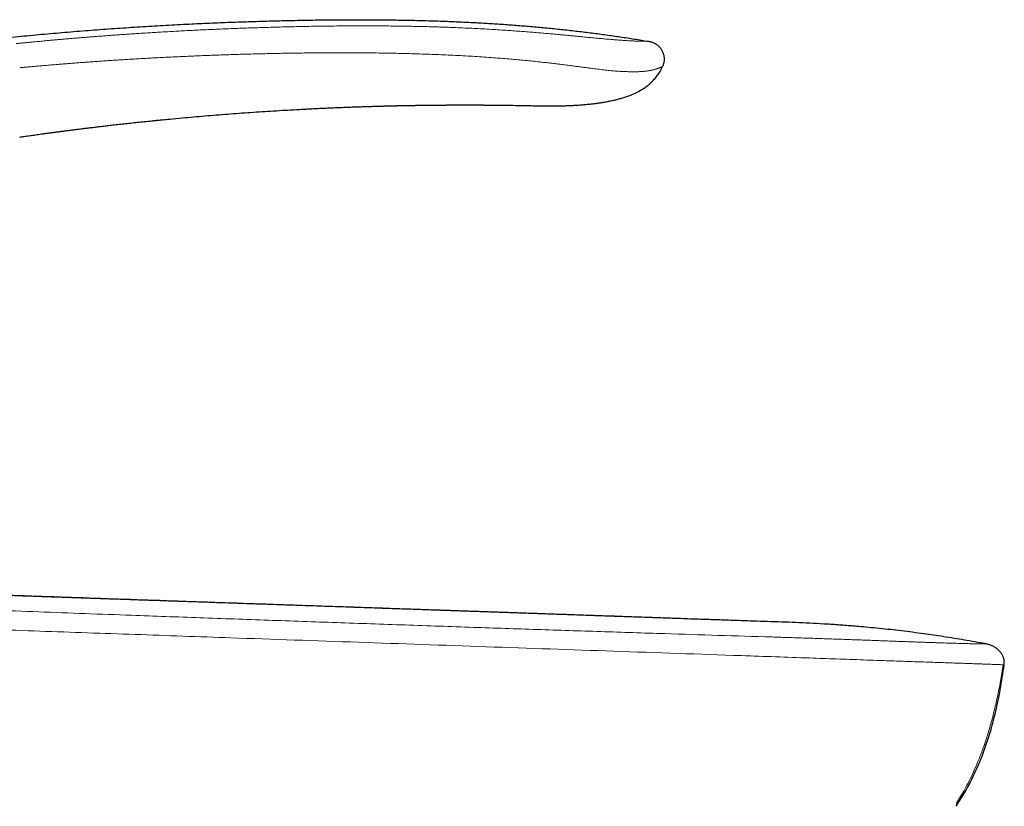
# Model space of a CAD drawing. Header units: millimetres. Extents: x 8 to 763, y 12 to 751.
# Tile 100 of 100: x 683 to 763, y 647 to 711. Entities that reach past the tile are written whole.
import ezdxf

# ---------------------------------------------------------------- set-up
doc = ezdxf.new("R2010")
doc.units = ezdxf.units.MM

msp = doc.modelspace()

# ---------------------------------------------------------------- linework, layer by layer
at = {"color": 7, "linetype": 'Continuous', "lineweight": 30}
for p, q in [((735.069, 707.524), (735.086, 707.567)), ((735.188, 707.907), (735.194, 707.942)), ((712.521, 704.326), (712.609, 704.329)), ((761.398, 660.55), (761.344, 660.559)), ((761.397, 660.55), (761.393, 660.549)), ((761.397, 660.55), (761.398, 660.55)), ((762.87, 658.849), (762.87, 658.849))]:
    msp.add_line(p, q, dxfattribs=at)
at = {"color": 7, "linetype": 'Continuous', "lineweight": 30, "flags": 128}
msp.add_lwpolyline([(722.71, 704.382), (722.756, 704.382), (722.932, 704.379), (723.102, 704.376), (723.267, 704.373), (723.428, 704.371), (723.614, 704.367), (723.79, 704.364), (723.956, 704.361), (724.113, 704.358), (724.26, 704.355), (724.397, 704.352), (724.524, 704.349), (724.641, 704.346), (724.748, 704.344), (724.844, 704.342), (724.93, 704.34), (725.006, 704.338), (725.07, 704.336), (725.123, 704.335), (725.164, 704.334), (725.187, 704.334), (725.204, 704.333), (725.21, 704.333), (725.211, 704.333), (725.212, 704.333), (725.212, 704.333), (725.213, 704.333), (725.213, 704.333), (725.214, 704.333), (725.214, 704.333), (725.216, 704.333), (725.217, 704.333), (725.218, 704.333), (725.218, 704.333), (725.218, 704.333), (725.217, 704.333), (725.217, 704.333), (725.216, 704.333), (725.216, 704.333), (725.216, 704.333), (725.216, 704.333)], dxfattribs=at)
at = {"color": 7, "linetype": 'Continuous', "lineweight": 30}
for points, knots in [([(626.05, 698.121), (626.568, 698.29), (627.603, 698.629), (629.159, 699.124), (630.715, 699.608), (632.272, 700.083), (633.83, 700.546), (635.48, 701.026), (637.224, 701.521), (639.062, 702.027), (640.9, 702.519), (642.752, 703), (644.618, 703.47), (646.497, 703.928), (648.377, 704.372), (650.258, 704.801), (652.14, 705.216), (654.023, 705.616), (655.907, 706.002), (657.792, 706.374), (659.679, 706.732), (661.566, 707.076), (663.455, 707.406), (665.345, 707.722), (667.236, 708.024), (669.076, 708.304), (670.865, 708.564), (672.602, 708.805), (674.341, 709.035), (676.08, 709.254), (677.821, 709.461), (679.614, 709.663), (681.46, 709.859), (683.359, 710.047), (685.259, 710.222), (687.161, 710.384), (689.053, 710.532), (690.935, 710.667), (692.807, 710.789), (694.681, 710.899), (696.49, 710.993), (698.233, 711.073), (699.91, 711.141), (701.589, 711.2), (703.269, 711.249), (704.95, 711.289), (706.633, 711.32), (708.316, 711.339), (709.942, 711.347), (711.509, 711.344), (713.019, 711.33), (714.528, 711.305), (716.037, 711.267), (717.437, 711.22), (718.729, 711.166), (719.912, 711.107), (721.095, 711.039), (722.277, 710.961), (723.457, 710.873), (724.636, 710.774), (725.814, 710.664), (726.991, 710.543), (728.166, 710.41), (729.332, 710.267), (730.491, 710.114), (731.64, 709.95), (732.788, 709.775), (733.552, 709.649), (733.935, 709.587)], [0, 0, 0, 0, 0.014954, 0.029882, 0.044786, 0.059666, 0.074523, 0.089358, 0.106815, 0.124244, 0.141646, 0.159023, 0.176729, 0.194412, 0.212073, 0.229712, 0.247332, 0.264934, 0.282519, 0.300089, 0.317644, 0.335187, 0.352717, 0.370238, 0.38775, 0.405254, 0.421293, 0.437328, 0.45336, 0.469388, 0.485415, 0.501442, 0.518887, 0.536333, 0.553781, 0.571233, 0.58869, 0.605839, 0.622995, 0.640158, 0.65733, 0.672669, 0.688018, 0.703375, 0.718744, 0.734122, 0.749508, 0.764901, 0.7803, 0.7941, 0.807901, 0.821703, 0.835502, 0.849299, 0.860136, 0.87097, 0.881802, 0.892629, 0.903453, 0.914274, 0.925091, 0.935905, 0.946716, 0.957526, 0.968143, 0.97876, 0.989379, 1, 1, 1, 1]), ([(733.935, 709.587), (733.966, 709.581), (734.03, 709.571), (734.127, 709.55), (734.226, 709.521), (734.327, 709.482), (734.428, 709.433), (734.529, 709.373), (734.628, 709.303), (734.722, 709.224), (734.811, 709.138), (734.891, 709.045), (734.963, 708.946), (735.025, 708.844), (735.077, 708.738), (735.121, 708.63), (735.156, 708.521), (735.183, 708.409), (735.201, 708.298), (735.21, 708.186), (735.209, 708.075), (735.199, 707.965), (735.18, 707.855), (735.151, 707.745), (735.114, 707.635), (735.084, 707.562), (735.069, 707.524)], [0, 0, 0, 0, 0.0351184, 0.0711027, 0.1085846, 0.1479056, 0.1891326, 0.2320784, 0.2763509, 0.321427, 0.3667414, 0.4117821, 0.4561825, 0.4998014, 0.5427594, 0.5852412, 0.6273152, 0.6689754, 0.7102009, 0.7510084, 0.791494, 0.8318622, 0.8724344, 0.9136382, 0.9559773, 1, 1, 1, 1]), ([(725.21, 704.333), (725.297, 704.332), (725.467, 704.33), (725.717, 704.328), (725.955, 704.327), (726.181, 704.328), (726.397, 704.33), (726.597, 704.333), (726.783, 704.337), (726.954, 704.341), (727.116, 704.345), (727.267, 704.35), (727.408, 704.356), (727.54, 704.361), (727.661, 704.367), (727.775, 704.372), (727.887, 704.378), (728.037, 704.387), (728.229, 704.399), (728.476, 704.416), (728.744, 704.438), (729.034, 704.465), (729.333, 704.497), (729.642, 704.535), (729.958, 704.579), (730.276, 704.629), (730.603, 704.688), (730.936, 704.756), (731.272, 704.834), (731.6, 704.919), (731.869, 704.998), (732.083, 705.067), (732.244, 705.122), (732.402, 705.18), (732.556, 705.241), (732.709, 705.305), (732.862, 705.374), (733.018, 705.45), (733.18, 705.534), (733.348, 705.63), (733.508, 705.729), (733.659, 705.831), (733.801, 705.935), (733.944, 706.048), (734.082, 706.168), (734.216, 706.294), (734.345, 706.424), (734.471, 706.565), (734.593, 706.715), (734.711, 706.876), (734.824, 707.047), (734.928, 707.229), (735.01, 707.389), (735.051, 707.49), (735.066, 707.524)], [0, 0, 0, 0, 0.023861, 0.04668, 0.068457, 0.089193, 0.108888, 0.127543, 0.144178, 0.159888, 0.174674, 0.188534, 0.20147, 0.21348, 0.224565, 0.234787, 0.244947, 0.255281, 0.276089, 0.297568, 0.323312, 0.349954, 0.377491, 0.405921, 0.435245, 0.465056, 0.494416, 0.526547, 0.558099, 0.589093, 0.619536, 0.635248, 0.650787, 0.666149, 0.681331, 0.696332, 0.711686, 0.727356, 0.744022, 0.761691, 0.780377, 0.795788, 0.811843, 0.828532, 0.845845, 0.862115, 0.878883, 0.896139, 0.91388, 0.932101, 0.950805, 0.970002, 0.989709, 1, 1, 1, 1]), ([(682.77, 701.793), (682.826, 701.801), (682.94, 701.818), (683.118, 701.844), (683.307, 701.871), (683.509, 701.9), (683.721, 701.93), (683.944, 701.961), (684.177, 701.994), (684.422, 702.028), (684.681, 702.063), (684.953, 702.101), (685.239, 702.139), (685.537, 702.179), (685.847, 702.221), (686.17, 702.263), (686.504, 702.307), (686.843, 702.351), (687.187, 702.395), (687.534, 702.439), (687.892, 702.484), (688.261, 702.529), (688.638, 702.575), (689.023, 702.622), (689.417, 702.668), (689.82, 702.716), (690.262, 702.767), (690.743, 702.822), (691.264, 702.88), (691.8, 702.939), (692.351, 702.998), (692.917, 703.057), (693.325, 703.099), (693.57, 703.124), (693.648, 703.132), (693.726, 703.14), (693.804, 703.148), (693.883, 703.156), (693.957, 703.163), (694.022, 703.169), (694.168, 703.184), (694.484, 703.215), (695.124, 703.277), (696.269, 703.384), (697.842, 703.523), (699.694, 703.672), (701.556, 703.808), (703.42, 703.93), (704.831, 704.012), (705.79, 704.063), (706.296, 704.09), (706.803, 704.115), (707.309, 704.139), (707.811, 704.161), (708.306, 704.183), (708.784, 704.203), (709.252, 704.221), (709.716, 704.239), (710.191, 704.256), (710.67, 704.272), (711.146, 704.287), (711.509, 704.298), (711.761, 704.306), (711.906, 704.31), (712.052, 704.314), (712.198, 704.318), (712.35, 704.322), (712.467, 704.325), (712.535, 704.327), (712.549, 704.327)], [0, 0, 0, 0, 0.005595, 0.011595, 0.018002, 0.024815, 0.032034, 0.03952, 0.047398, 0.055667, 0.064328, 0.07357, 0.08322, 0.093277, 0.103743, 0.114616, 0.125898, 0.137587, 0.148932, 0.160636, 0.1727, 0.185124, 0.197906, 0.210811, 0.224062, 0.23766, 0.251605, 0.268658, 0.286203, 0.304239, 0.322766, 0.341785, 0.361296, 0.363902, 0.366517, 0.369141, 0.371773, 0.374413, 0.377062, 0.379264, 0.380983, 0.391791, 0.41109, 0.445553, 0.507094, 0.569534, 0.631974, 0.694414, 0.756854, 0.773807, 0.790761, 0.807714, 0.824668, 0.841621, 0.858153, 0.874378, 0.889593, 0.905135, 0.921005, 0.937202, 0.953232, 0.968772, 0.973645, 0.978519, 0.983392, 0.988266, 0.993139, 0.998657, 1, 1, 1, 1]), ([(712.549, 704.327), (712.569, 704.328), (712.614, 704.329), (712.68, 704.33), (712.742, 704.332), (712.795, 704.333), (712.845, 704.334), (712.916, 704.336), (713.008, 704.338), (713.099, 704.34), (713.166, 704.342), (713.21, 704.343), (713.251, 704.344), (713.29, 704.345), (713.329, 704.346), (713.37, 704.347), (713.415, 704.348), (713.476, 704.349), (713.55, 704.351), (713.634, 704.352), (713.716, 704.354), (713.792, 704.356), (713.862, 704.357), (713.938, 704.359), (714.02, 704.36), (714.111, 704.362), (714.19, 704.364), (714.259, 704.365), (714.318, 704.366), (714.381, 704.367), (714.45, 704.368), (714.527, 704.37), (714.612, 704.371), (714.701, 704.373), (714.786, 704.374), (714.866, 704.375), (714.95, 704.377), (715.04, 704.378), (715.137, 704.38), (715.235, 704.381), (715.336, 704.382), (715.429, 704.384), (715.514, 704.385), (715.591, 704.386), (715.672, 704.387), (715.752, 704.388), (715.826, 704.389), (715.92, 704.39), (716.033, 704.391), (716.151, 704.393), (716.252, 704.394), (716.342, 704.395), (716.437, 704.396), (716.534, 704.397), (716.63, 704.397), (716.728, 704.398), (716.826, 704.399), (716.918, 704.4), (717.002, 704.4), (717.084, 704.401), (717.17, 704.402), (717.265, 704.402), (717.365, 704.403), (717.468, 704.404), (717.568, 704.404), (717.662, 704.405), (717.765, 704.405), (717.876, 704.406), (717.992, 704.406), (718.099, 704.406), (718.208, 704.407), (718.33, 704.407), (718.462, 704.407), (718.605, 704.408), (718.757, 704.408), (718.916, 704.408), (719.076, 704.408), (719.23, 704.408), (719.375, 704.408), (719.512, 704.407), (719.64, 704.407), (719.76, 704.407), (719.865, 704.407), (719.958, 704.406), (720.04, 704.406), (720.12, 704.406), (720.203, 704.405), (720.307, 704.405), (720.429, 704.404), (720.566, 704.404), (720.707, 704.403), (720.846, 704.402), (720.966, 704.401), (721.063, 704.4), (721.136, 704.4), (721.204, 704.399), (721.267, 704.399), (721.331, 704.398), (721.406, 704.398), (721.477, 704.397), (721.547, 704.396), (721.608, 704.396), (721.668, 704.395), (721.727, 704.394), (721.788, 704.394), (721.847, 704.393), (721.9, 704.392), (721.948, 704.392), (721.994, 704.391), (722.041, 704.391), (722.086, 704.39), (722.13, 704.39), (722.175, 704.389), (722.221, 704.389), (722.261, 704.388), (722.301, 704.388), (722.34, 704.387), (722.376, 704.387), (722.404, 704.386), (722.431, 704.386), (722.459, 704.385), (722.488, 704.385), (722.513, 704.385), (722.533, 704.384), (722.551, 704.384), (722.571, 704.384), (722.598, 704.383), (722.631, 704.383), (722.669, 704.382), (722.696, 704.382), (722.71, 704.382)], [0, 0, 0, 0, 0.005884, 0.013148, 0.019115, 0.023969, 0.028701, 0.033463, 0.044686, 0.055484, 0.059983, 0.06417, 0.068074, 0.071907, 0.07571, 0.079484, 0.083732, 0.088855, 0.096993, 0.105355, 0.113336, 0.120699, 0.127421, 0.133658, 0.142821, 0.151485, 0.160095, 0.165701, 0.171468, 0.177404, 0.18392, 0.191404, 0.199737, 0.208858, 0.217042, 0.224689, 0.231887, 0.241566, 0.250831, 0.260147, 0.269868, 0.280262, 0.287099, 0.294509, 0.302616, 0.310694, 0.317871, 0.324176, 0.337838, 0.350746, 0.358521, 0.367125, 0.376768, 0.386204, 0.395224, 0.404808, 0.414565, 0.423593, 0.431643, 0.438948, 0.447323, 0.456841, 0.466403, 0.4765, 0.486527, 0.495543, 0.503788, 0.516515, 0.527835, 0.537255, 0.547718, 0.559493, 0.572596, 0.586163, 0.600905, 0.616779, 0.63247, 0.647338, 0.661382, 0.674602, 0.687, 0.698577, 0.709414, 0.717601, 0.725517, 0.733163, 0.740999, 0.749725, 0.763298, 0.776545, 0.78982, 0.804472, 0.817463, 0.825067, 0.833058, 0.839412, 0.845143, 0.852059, 0.858726, 0.867618, 0.873624, 0.880156, 0.886357, 0.892269, 0.898546, 0.90508, 0.910896, 0.915282, 0.920375, 0.925556, 0.930178, 0.934716, 0.939814, 0.945029, 0.949356, 0.95342, 0.958433, 0.96213, 0.965067, 0.967766, 0.97127, 0.974625, 0.97757, 0.979772, 0.981525, 0.983797, 0.986652, 0.990442, 0.995234, 1, 1, 1, 1]), ([(722.669, 704.382), (722.669, 704.382), (722.686, 704.382), (722.702, 704.382), (722.719, 704.382)], [0, 0, 0, 0, 0.000434, 1, 1, 1, 1]), ([(761.397, 660.549), (761.305, 660.567), (760.929, 660.638), (760.27, 660.756), (759.423, 660.902), (758.584, 661.04), (757.75, 661.17), (756.921, 661.292), (756.07, 661.411), (755.194, 661.525), (754.295, 661.635), (753.397, 661.737), (752.502, 661.831), (751.525, 661.924), (750.467, 662.016), (749.327, 662.101), (748.185, 662.174), (747.042, 662.235), (745.896, 662.287), (744.748, 662.33), (743.6, 662.369), (742.453, 662.406), (741.31, 662.443), (740.173, 662.481), (739.044, 662.52), (737.925, 662.558), (736.817, 662.597), (735.799, 662.633), (734.87, 662.665), (734.03, 662.695), (733.199, 662.724), (732.379, 662.752), (731.571, 662.78), (730.774, 662.808), (729.991, 662.835), (729.221, 662.862), (728.464, 662.888), (727.722, 662.914), (726.993, 662.939), (726.329, 662.962), (725.727, 662.983), (725.186, 663.002), (724.655, 663.02), (724.133, 663.038), (723.621, 663.056), (723.119, 663.073), (722.627, 663.09), (722.146, 663.107), (721.674, 663.123), (721.216, 663.139), (720.772, 663.154), (720.34, 663.169), (719.919, 663.184), (719.505, 663.198), (719.101, 663.212), (718.704, 663.225), (718.32, 663.239), (717.946, 663.252), (717.585, 663.264), (717.238, 663.276), (716.905, 663.287), (716.578, 663.299), (716.169, 663.313), (715.671, 663.33), (715.08, 663.35), (714.481, 663.371), (713.813, 663.394), (713.073, 663.419), (712.26, 663.447), (711.433, 663.475), (710.592, 663.504), (709.742, 663.533), (708.884, 663.563), (708.017, 663.592), (707.137, 663.623), (706.237, 663.653), (705.318, 663.685), (704.378, 663.717), (703.426, 663.749), (702.459, 663.782), (701.479, 663.816), (700.486, 663.85), (699.598, 663.88), (698.818, 663.907), (698.148, 663.93), (697.475, 663.953), (696.805, 663.975), (696.144, 663.998), (695.506, 664.02), (694.891, 664.041), (694.3, 664.061), (693.718, 664.081), (693.147, 664.1), (692.586, 664.12), (692.036, 664.138), (691.496, 664.157), (690.967, 664.175), (690.448, 664.193), (689.942, 664.21), (689.45, 664.227), (688.971, 664.244), (688.502, 664.26), (688.036, 664.276), (687.573, 664.292), (687.114, 664.308), (686.666, 664.323), (686.229, 664.338), (685.805, 664.353), (685.395, 664.367), (684.999, 664.381), (684.613, 664.394), (684.235, 664.407), (683.866, 664.42), (683.505, 664.433), (683.156, 664.445), (682.816, 664.457), (682.481, 664.469), (682.142, 664.481), (681.774, 664.494), (681.376, 664.507), (680.947, 664.522), (680.505, 664.538), (680.052, 664.554), (679.586, 664.57), (679.117, 664.586), (678.646, 664.603), (678.174, 664.619), (677.691, 664.636), (677.198, 664.653), (676.683, 664.671), (676.147, 664.689), (675.59, 664.708), (675.021, 664.728), (674.441, 664.748), (673.85, 664.769), (673.259, 664.789), (672.669, 664.809), (672.082, 664.83), (671.484, 664.85), (670.877, 664.871), (670.209, 664.894), (669.477, 664.919), (668.924, 664.938), (668.632, 664.948), (668.606, 664.949)], [0, 0, 0, 0, 0.003017, 0.012372, 0.021624, 0.030786, 0.039869, 0.048884, 0.057842, 0.067639, 0.077389, 0.087101, 0.096785, 0.106447, 0.118751, 0.131046, 0.143344, 0.155657, 0.167991, 0.180349, 0.192714, 0.20506, 0.217365, 0.229604, 0.241757, 0.253805, 0.26573, 0.277515, 0.286667, 0.295717, 0.304656, 0.313479, 0.32218, 0.330753, 0.339192, 0.347475, 0.355614, 0.363606, 0.371445, 0.379127, 0.385051, 0.390873, 0.396593, 0.402208, 0.407718, 0.413119, 0.418412, 0.423593, 0.428664, 0.43362, 0.438378, 0.443023, 0.447557, 0.451977, 0.456359, 0.460622, 0.464765, 0.468787, 0.472686, 0.476397, 0.479988, 0.483465, 0.486934, 0.493197, 0.499551, 0.505993, 0.512526, 0.521126, 0.529876, 0.538778, 0.547832, 0.557036, 0.566223, 0.575556, 0.585033, 0.594655, 0.604622, 0.614738, 0.625002, 0.635414, 0.645972, 0.656675, 0.667521, 0.674685, 0.681908, 0.689192, 0.696445, 0.703574, 0.710579, 0.717068, 0.723446, 0.729712, 0.735865, 0.741906, 0.747833, 0.753648, 0.759349, 0.764936, 0.77041, 0.775676, 0.780832, 0.785878, 0.790815, 0.795879, 0.800822, 0.805644, 0.810346, 0.814928, 0.819312, 0.82358, 0.827732, 0.83177, 0.835772, 0.839654, 0.843418, 0.847064, 0.85063, 0.854277, 0.858021, 0.862513, 0.867137, 0.871893, 0.876779, 0.881796, 0.886943, 0.891914, 0.897, 0.902199, 0.90751, 0.912934, 0.918809, 0.924807, 0.930929, 0.937173, 0.943537, 0.950021, 0.956243, 0.962569, 0.968998, 0.975528, 0.982158, 0.990583, 0.99916, 1, 1, 1, 1]), ([(742.693, 662.398), (742.394, 662.408), (740.53, 662.471), (737.008, 662.591), (732.045, 662.766), (726.837, 662.946), (720.854, 663.153), (714.105, 663.385), (706.615, 663.643), (698.992, 663.905), (691.313, 664.172), (683.659, 664.437), (676.107, 664.697), (671.115, 664.868), (668.65, 664.953)], [0, 0, 0, 0, 0.012113, 0.075508, 0.1427, 0.213196, 0.286512, 0.385142, 0.486646, 0.58996, 0.694019, 0.797757, 0.900105, 1, 1, 1, 1]), ([(762.876, 658.904), (762.878, 658.937), (762.883, 659.005), (762.88, 659.106), (762.87, 659.207), (762.852, 659.306), (762.826, 659.404), (762.793, 659.499), (762.753, 659.592), (762.706, 659.681), (762.643, 659.781), (762.563, 659.89), (762.462, 660.003), (762.351, 660.107), (762.232, 660.2), (762.105, 660.284), (761.973, 660.358), (761.835, 660.421), (761.692, 660.475), (761.547, 660.519), (761.447, 660.539), (761.398, 660.55)], [0, 0, 0, 0, 0.0416709, 0.0833466, 0.1250166, 0.1666666, 0.2082832, 0.2498598, 0.2914275, 0.333036, 0.3747037, 0.4372714, 0.4998028, 0.5621862, 0.6245347, 0.6869437, 0.7494562, 0.8120703, 0.8747473, 0.93742, 1, 1, 1, 1]), ([(758.976, 647.337), (759.335, 647.916), (760.053, 649.074), (760.904, 650.935), (761.602, 652.858), (762.148, 654.831), (762.574, 656.834), (762.772, 658.184), (762.871, 658.86)], [0, 0, 0, 0, 0.166343, 0.3328642, 0.4995072, 0.6662026, 0.8329832, 1, 1, 1, 1]), ([(758.973, 647.337), (758.985, 647.358), (759.01, 647.399), (759.027, 647.464), (759.028, 647.53), (759.01, 647.576), (759.001, 647.6)], [0, 0, 0, 0, 0.247186, 0.496534, 0.747606, 1, 1, 1, 1])]:
    msp.add_open_spline(points, degree=3, knots=knots, dxfattribs=at)
at = {"color": 252, "linetype": 'Continuous', "lineweight": 0}
for points, knots in [([(733.935, 709.587), (733.935, 709.587), (733.935, 709.587), (733.935, 709.587), (733.935, 709.587), (733.934, 709.587), (733.934, 709.587), (733.934, 709.587), (733.934, 709.587), (733.933, 709.587), (733.932, 709.587), (733.931, 709.587), (733.929, 709.587), (733.926, 709.587), (733.922, 709.587), (733.917, 709.587), (733.91, 709.587), (733.901, 709.587), (733.891, 709.587), (733.878, 709.587), (733.863, 709.587), (733.844, 709.587), (733.823, 709.587), (733.797, 709.587), (733.767, 709.587), (733.733, 709.587), (733.694, 709.587), (733.652, 709.588), (733.609, 709.588), (733.566, 709.588), (733.518, 709.588), (733.464, 709.589), (733.406, 709.59), (733.344, 709.591), (733.277, 709.592), (733.203, 709.594), (733.122, 709.596), (733.032, 709.599), (732.933, 709.603), (732.827, 709.607), (732.714, 709.612), (732.595, 709.618), (732.464, 709.625), (732.322, 709.634), (732.167, 709.643), (732.013, 709.653), (731.862, 709.663), (731.716, 709.674), (731.562, 709.685), (731.399, 709.697), (731.229, 709.71), (731.051, 709.724), (730.865, 709.74), (730.671, 709.756), (730.465, 709.774), (730.248, 709.793), (730.018, 709.814), (729.776, 709.836), (729.525, 709.86), (729.268, 709.884), (729.005, 709.91), (728.738, 709.936), (728.464, 709.962), (728.171, 709.991), (727.859, 710.021), (727.526, 710.053), (727.186, 710.085), (726.84, 710.118), (726.45, 710.154), (726.018, 710.193), (725.541, 710.235), (725.045, 710.277), (724.53, 710.32), (723.994, 710.363), (723.449, 710.405), (722.895, 710.445), (722.297, 710.486), (721.653, 710.528), (720.963, 710.57), (720.261, 710.608), (719.547, 710.645), (718.822, 710.678), (718.241, 710.702), (717.807, 710.719), (717.525, 710.729), (717.24, 710.739), (716.954, 710.748), (716.668, 710.757), (716.386, 710.765), (715.954, 710.778), (715.373, 710.792), (714.603, 710.808), (713.804, 710.822), (712.977, 710.832), (712.161, 710.839), (711.356, 710.843), (710.562, 710.843), (709.78, 710.841), (708.98, 710.837), (708.162, 710.829), (707.328, 710.819), (706.508, 710.806), (705.702, 710.79), (704.914, 710.773), (704.145, 710.754), (703.394, 710.734), (702.656, 710.712), (701.926, 710.689), (701.205, 710.664), (700.493, 710.638), (699.795, 710.611), (699.11, 710.582), (698.439, 710.553), (697.782, 710.523), (697.139, 710.492), (696.509, 710.461), (695.893, 710.429), (695.29, 710.396), (694.702, 710.363), (694.126, 710.329), (693.565, 710.295), (693.032, 710.262), (692.526, 710.23), (692.048, 710.199), (691.58, 710.167), (691.124, 710.136), (690.68, 710.104), (690.242, 710.073), (689.809, 710.041), (689.383, 710.009), (688.969, 709.977), (688.568, 709.946), (688.179, 709.915), (687.802, 709.885), (687.427, 709.854), (687.053, 709.823), (686.682, 709.791), (686.325, 709.76), (685.984, 709.731), (685.658, 709.702), (685.347, 709.674), (685.05, 709.647), (684.769, 709.621), (684.502, 709.596), (684.252, 709.573), (684.018, 709.551), (683.8, 709.53), (683.597, 709.51), (683.408, 709.492), (683.235, 709.475), (683.077, 709.46), (682.933, 709.446), (682.803, 709.433), (682.687, 709.421), (682.584, 709.411), (682.521, 709.404), (682.491, 709.402)], [0, 0, 0, 0, 0.000164, 0.000398, 0.000701, 0.001073, 0.001676, 0.002403, 0.003253, 0.004436, 0.005795, 0.007333, 0.009047, 0.010939, 0.013269, 0.015822, 0.018597, 0.021595, 0.024815, 0.028194, 0.031786, 0.035593, 0.039612, 0.043922, 0.048452, 0.0532, 0.058164, 0.063343, 0.067563, 0.071915, 0.076403, 0.081027, 0.085791, 0.090246, 0.094823, 0.099525, 0.104351, 0.109296, 0.114355, 0.119523, 0.124354, 0.12927, 0.134277, 0.13938, 0.144586, 0.149905, 0.154041, 0.158233, 0.162478, 0.166768, 0.171101, 0.175401, 0.179744, 0.184135, 0.18858, 0.193172, 0.197849, 0.202618, 0.207445, 0.21231, 0.217126, 0.221985, 0.226891, 0.231853, 0.237583, 0.243393, 0.249283, 0.255253, 0.261295, 0.269307, 0.277416, 0.285625, 0.294541, 0.303589, 0.312775, 0.322098, 0.331557, 0.342967, 0.354565, 0.366353, 0.378333, 0.390503, 0.402865, 0.407577, 0.412316, 0.417083, 0.421876, 0.426697, 0.431494, 0.436039, 0.448444, 0.460709, 0.474758, 0.488618, 0.502289, 0.515771, 0.529063, 0.542165, 0.555077, 0.569283, 0.583254, 0.596992, 0.610497, 0.62377, 0.636582, 0.64917, 0.661537, 0.673683, 0.685848, 0.697783, 0.709489, 0.720966, 0.732214, 0.743233, 0.754024, 0.764587, 0.774922, 0.785029, 0.794907, 0.804558, 0.81398, 0.823174, 0.831401, 0.839437, 0.847282, 0.854934, 0.862395, 0.869664, 0.87703, 0.884188, 0.891138, 0.897881, 0.904416, 0.910743, 0.916862, 0.923354, 0.929594, 0.935584, 0.941321, 0.946808, 0.952044, 0.957028, 0.961761, 0.966242, 0.970473, 0.974383, 0.978051, 0.981477, 0.98466, 0.987555, 0.990216, 0.992642, 0.994834, 0.99679, 0.998513, 1, 1, 1, 1]), ([(682.772, 707.437), (682.8, 707.44), (682.862, 707.446), (682.961, 707.455), (683.072, 707.465), (683.194, 707.476), (683.328, 707.488), (683.474, 707.502), (683.632, 707.516), (683.801, 707.531), (683.983, 707.547), (684.176, 707.564), (684.381, 707.582), (684.597, 707.601), (684.826, 707.621), (685.066, 707.641), (685.319, 707.663), (685.583, 707.685), (685.86, 707.707), (686.149, 707.731), (686.449, 707.755), (686.762, 707.78), (687.084, 707.805), (687.417, 707.83), (687.759, 707.856), (688.112, 707.882), (688.479, 707.909), (688.861, 707.936), (689.257, 707.964), (689.666, 707.992), (690.086, 708.02), (690.518, 708.049), (690.962, 708.077), (691.437, 708.107), (691.943, 708.137), (692.482, 708.169), (693.036, 708.2), (693.605, 708.232), (694.186, 708.262), (694.778, 708.292), (695.38, 708.322), (695.998, 708.35), (696.606, 708.377), (697.205, 708.403), (697.793, 708.426), (698.392, 708.449), (699.003, 708.472), (699.626, 708.493), (700.26, 708.513), (700.906, 708.533), (701.564, 708.551), (702.233, 708.569), (702.913, 708.585), (703.606, 708.6), (704.31, 708.613), (705.025, 708.625), (705.752, 708.635), (706.491, 708.644), (707.254, 708.65), (708.041, 708.654), (708.852, 708.656), (709.677, 708.655), (710.514, 708.651), (711.365, 708.643), (711.991, 708.635), (712.39, 708.629), (712.556, 708.626), (712.721, 708.623), (712.886, 708.62), (713.05, 708.617), (713.415, 708.61), (713.95, 708.598), (714.653, 708.58), (715.361, 708.559), (716.101, 708.534), (716.872, 708.504), (717.649, 708.47), (718.431, 708.432), (719.217, 708.389), (719.989, 708.343), (720.748, 708.293), (721.453, 708.243), (722.107, 708.193), (722.712, 708.143), (723.31, 708.09), (723.901, 708.034), (724.485, 707.975), (725.022, 707.917), (725.513, 707.862), (725.958, 707.811), (726.399, 707.759), (726.835, 707.706), (727.265, 707.653), (727.672, 707.6), (728.054, 707.55), (728.413, 707.503), (728.767, 707.456), (729.091, 707.413), (729.385, 707.374), (729.651, 707.34), (729.913, 707.306), (730.171, 707.275), (730.423, 707.245), (730.666, 707.219), (730.899, 707.196), (731.12, 707.177), (731.331, 707.161), (731.532, 707.147), (731.723, 707.136), (731.906, 707.127), (732.098, 707.119), (732.296, 707.113), (732.499, 707.109), (732.689, 707.108), (732.868, 707.109), (733.034, 707.113), (733.189, 707.118), (733.339, 707.126), (733.482, 707.136), (733.619, 707.148), (733.745, 707.162), (733.862, 707.178), (733.969, 707.194), (734.068, 707.211), (734.159, 707.229), (734.249, 707.249), (734.337, 707.27), (734.422, 707.293), (734.499, 707.315), (734.567, 707.336), (734.631, 707.357), (734.69, 707.378), (734.744, 707.397), (734.793, 707.415), (734.835, 707.431), (734.873, 707.445), (734.906, 707.458), (734.934, 707.469), (734.959, 707.479), (734.98, 707.487), (734.998, 707.495), (735.014, 707.501), (735.026, 707.506), (735.036, 707.51), (735.045, 707.514), (735.051, 707.517), (735.056, 707.519), (735.06, 707.521), (735.064, 707.522), (735.066, 707.523), (735.067, 707.524), (735.068, 707.524), (735.069, 707.524), (735.069, 707.524), (735.069, 707.524), (735.069, 707.524), (735.069, 707.524)], [0, 0, 0, 0, 0.0014323, 0.0030591, 0.0048805, 0.0068962, 0.0091065, 0.0115112, 0.0141104, 0.0169041, 0.0198922, 0.0230747, 0.0264517, 0.0300231, 0.033789, 0.0377493, 0.0419039, 0.046253, 0.0508129, 0.0555685, 0.0605199, 0.065667, 0.07101, 0.076448, 0.0820749, 0.0878907, 0.0938953, 0.1002171, 0.1067356, 0.1134507, 0.1203625, 0.127471, 0.1347762, 0.1422781, 0.1508947, 0.1597571, 0.1688652, 0.1782192, 0.1878191, 0.197487, 0.2073922, 0.2175347, 0.2279147, 0.2373832, 0.2470412, 0.2568886, 0.2669256, 0.2771522, 0.2875685, 0.2981746, 0.3089707, 0.3199567, 0.3311328, 0.3424991, 0.3540556, 0.3658024, 0.3777395, 0.389867, 0.4021851, 0.4152951, 0.4286163, 0.44215, 0.4558975, 0.4698593, 0.4840335, 0.4867642, 0.4894872, 0.4922025, 0.4949102, 0.4976101, 0.5003023, 0.5128893, 0.5239807, 0.5349335, 0.5477936, 0.5604613, 0.5729388, 0.5860978, 0.5990374, 0.6117547, 0.6242484, 0.636533, 0.6466279, 0.6566074, 0.6664829, 0.6762658, 0.6859673, 0.6955934, 0.7031039, 0.7105681, 0.717987, 0.7253632, 0.7327011, 0.7400057, 0.7463196, 0.7526129, 0.7588916, 0.7651672, 0.7701047, 0.7750575, 0.7800361, 0.7850318, 0.7900806, 0.795047, 0.7999177, 0.804692, 0.8093846, 0.8139284, 0.8184146, 0.8228445, 0.8272188, 0.8328161, 0.8383142, 0.8437069, 0.8489884, 0.8541598, 0.8592265, 0.8641936, 0.8695356, 0.8747664, 0.8798837, 0.8848826, 0.8897582, 0.8945062, 0.8991223, 0.9036032, 0.9090493, 0.9142992, 0.9193644, 0.9242546, 0.9289779, 0.9340605, 0.938951, 0.9436523, 0.948165, 0.9524894, 0.9566258, 0.9605745, 0.9643357, 0.9679728, 0.9714158, 0.9746645, 0.9777189, 0.9805787, 0.9831979, 0.9856292, 0.9878727, 0.9899282, 0.992036, 0.9939011, 0.9955236, 0.9969037, 0.9980413, 0.9989365, 0.9995894, 1, 1, 1, 1]), ([(761.393, 660.549), (761.393, 660.549), (761.39, 660.549), (761.368, 660.549), (761.321, 660.55), (761.258, 660.551), (761.175, 660.552), (761.083, 660.553), (760.984, 660.553), (760.885, 660.554), (760.768, 660.556), (760.642, 660.558), (760.508, 660.56), (760.371, 660.563), (760.216, 660.566), (760.041, 660.57), (759.845, 660.575), (759.625, 660.581), (759.383, 660.587), (759.12, 660.595), (758.851, 660.603), (758.579, 660.611), (758.309, 660.62), (758.024, 660.629), (757.725, 660.638), (757.412, 660.649), (757.086, 660.66), (756.746, 660.671), (756.394, 660.683), (756.032, 660.696), (755.66, 660.709), (755.28, 660.722), (754.845, 660.738), (754.352, 660.755), (753.801, 660.775), (753.243, 660.796), (752.679, 660.817), (752.111, 660.838), (751.507, 660.86), (750.865, 660.883), (750.188, 660.908), (749.508, 660.932), (748.649, 660.962), (747.611, 660.997), (746.392, 661.037), (745.173, 661.076), (742.909, 661.147), (739.6, 661.249), (734.969, 661.395), (730.06, 661.554), (724.873, 661.725), (719.562, 661.904), (714.125, 662.09), (708.564, 662.284), (703.002, 662.48), (697.439, 662.679), (692.471, 662.859), (688.099, 663.02), (684.322, 663.16), (680.544, 663.301), (676.767, 663.441), (672.989, 663.584), (670.005, 663.699), (667.815, 663.784), (666.419, 663.838), (665.022, 663.892), (663.848, 663.937), (662.895, 663.971), (662.164, 663.997), (661.433, 664.022), (660.703, 664.046), (659.974, 664.068), (659.247, 664.087), (658.523, 664.104), (657.802, 664.118), (657.081, 664.133), (656.362, 664.146), (655.649, 664.156), (654.952, 664.163), (654.271, 664.17), (653.603, 664.177), (652.934, 664.184), (652.262, 664.193), (651.536, 664.204), (650.756, 664.219), (649.921, 664.239), (649.082, 664.262), (648.241, 664.289), (647.398, 664.319), (646.595, 664.349), (645.832, 664.379), (645.11, 664.407), (644.389, 664.436), (643.671, 664.465), (642.956, 664.493), (642.245, 664.521), (641.539, 664.549), (640.838, 664.577), (640.143, 664.604), (639.454, 664.632), (638.772, 664.658), (638.099, 664.685), (637.433, 664.711), (636.777, 664.737), (636.131, 664.762), (635.495, 664.787), (634.87, 664.812), (634.258, 664.836), (633.658, 664.859), (633.073, 664.882), (632.501, 664.905), (631.945, 664.927), (631.404, 664.948), (630.879, 664.968), (630.371, 664.988), (629.879, 665.008), (629.405, 665.026), (628.947, 665.045), (628.508, 665.062), (628.087, 665.079), (627.685, 665.095), (627.301, 665.11), (626.937, 665.125), (626.593, 665.138), (626.269, 665.152), (625.965, 665.164), (625.683, 665.175), (625.421, 665.186), (625.181, 665.196), (624.963, 665.206), (624.766, 665.214), (624.593, 665.222), (624.442, 665.229), (624.314, 665.235), (624.21, 665.24), (624.129, 665.244), (624.072, 665.247), (624.039, 665.25), (624.037, 665.251), (624.036, 665.252)], [0, 0, 0, 0, 0.001932, 0.007788, 0.013644, 0.019501, 0.025357, 0.031213, 0.035079, 0.038944, 0.042809, 0.046676, 0.049714, 0.052751, 0.055786, 0.058821, 0.061958, 0.065096, 0.068233, 0.07137, 0.074508, 0.077124, 0.07974, 0.082355, 0.084969, 0.087582, 0.090193, 0.092803, 0.095414, 0.098027, 0.100642, 0.103258, 0.105874, 0.109473, 0.113072, 0.116672, 0.120274, 0.123875, 0.127475, 0.131717, 0.13596, 0.140202, 0.144444, 0.152019, 0.159595, 0.16717, 0.174746, 0.201804, 0.22886, 0.261071, 0.293281, 0.325491, 0.360003, 0.394514, 0.429025, 0.463537, 0.498048, 0.521473, 0.544899, 0.568326, 0.591752, 0.615177, 0.638601, 0.647259, 0.655918, 0.664577, 0.673235, 0.67777, 0.682305, 0.686841, 0.691378, 0.695914, 0.700447, 0.704981, 0.709517, 0.714053, 0.718587, 0.72312, 0.727655, 0.731933, 0.736211, 0.740489, 0.744764, 0.749038, 0.754265, 0.759493, 0.764722, 0.769951, 0.775179, 0.780408, 0.784891, 0.789373, 0.793853, 0.798332, 0.802813, 0.807296, 0.81178, 0.816263, 0.820747, 0.82523, 0.829712, 0.834195, 0.838677, 0.843159, 0.847641, 0.852124, 0.856606, 0.861087, 0.865567, 0.870046, 0.874523, 0.879, 0.883477, 0.887954, 0.892431, 0.896909, 0.901389, 0.905869, 0.91035, 0.914833, 0.919316, 0.9238, 0.928284, 0.932769, 0.937255, 0.94174, 0.946226, 0.950711, 0.955195, 0.959679, 0.964162, 0.968644, 0.973124, 0.977604, 0.982083, 0.986561, 0.99104, 0.995519, 1, 1, 1, 1]), ([(741.507, 659.598), (738.045, 659.719), (731.122, 659.96), (720.731, 660.323), (710.335, 660.686), (700.813, 661.019), (692.167, 661.321), (684.398, 661.592), (677.509, 661.833), (671.499, 662.043), (667.543, 662.181), (664.758, 662.278), (663.146, 662.334), (661.535, 662.39), (659.929, 662.447), (658.865, 662.484), (658.333, 662.502)], [0, 0, 0, 0, 0.125, 0.25, 0.375, 0.5, 0.593334, 0.686668, 0.780002, 0.841602, 0.903201, 0.922562, 0.941923, 0.961278, 0.980638, 1, 1, 1, 1]), ([(741.507, 659.601), (743.344, 659.536), (745.549, 659.458), (748.121, 659.368), (749.223, 659.329), (750.322, 659.29), (751.418, 659.251), (752.141, 659.226), (752.503, 659.213)], [0, 0, 0, 0, 0.499866, 0.599834, 0.699874, 0.799998, 0.900067, 1, 1, 1, 1]), ([(752.503, 659.213), (752.767, 659.204), (753.296, 659.186), (754.08, 659.159), (754.854, 659.132), (755.612, 659.106), (756.35, 659.081), (757.061, 659.057), (757.739, 659.034), (758.381, 659.012), (758.979, 658.991), (759.531, 658.972), (760.034, 658.955), (760.486, 658.939), (760.887, 658.925), (761.238, 658.913), (761.542, 658.902), (761.8, 658.893), (762.019, 658.886), (762.233, 658.878), (762.429, 658.87), (762.592, 658.863), (762.711, 658.858), (762.761, 658.856), (762.786, 658.855)], [0, 0, 0, 0, 0.0416209, 0.0832475, 0.1249231, 0.1666053, 0.2082639, 0.2499262, 0.2915958, 0.333253, 0.3749014, 0.4165618, 0.4582364, 0.4999057, 0.5415671, 0.5832437, 0.6249216, 0.6665809, 0.7082542, 0.7499449, 0.8124608, 0.8749738, 0.9374836, 1, 1, 1, 1]), ([(759.001, 647.6), (759.11, 647.775), (759.34, 648.146), (759.68, 648.746), (760.032, 649.418), (760.39, 650.166), (760.747, 650.989), (761.097, 651.889), (761.435, 652.867), (761.756, 653.921), (762.055, 655.05), (762.329, 656.252), (762.578, 657.528), (762.716, 658.405), (762.787, 658.855)], [0, 0, 0, 0, 0.051835, 0.109464, 0.172906, 0.24216, 0.317191, 0.39796, 0.484432, 0.576526, 0.674132, 0.777248, 0.885882, 1, 1, 1, 1]), ([(762.786, 658.855), (762.799, 658.854), (762.824, 658.853), (762.85, 658.851), (762.867, 658.849), (762.869, 658.849), (762.87, 658.849)], [0, 0, 0, 0, 0.250016, 0.500018, 0.750009, 1, 1, 1, 1])]:
    msp.add_open_spline(points, degree=3, knots=knots, dxfattribs=at)

doc.saveas('drawing.dxf')
